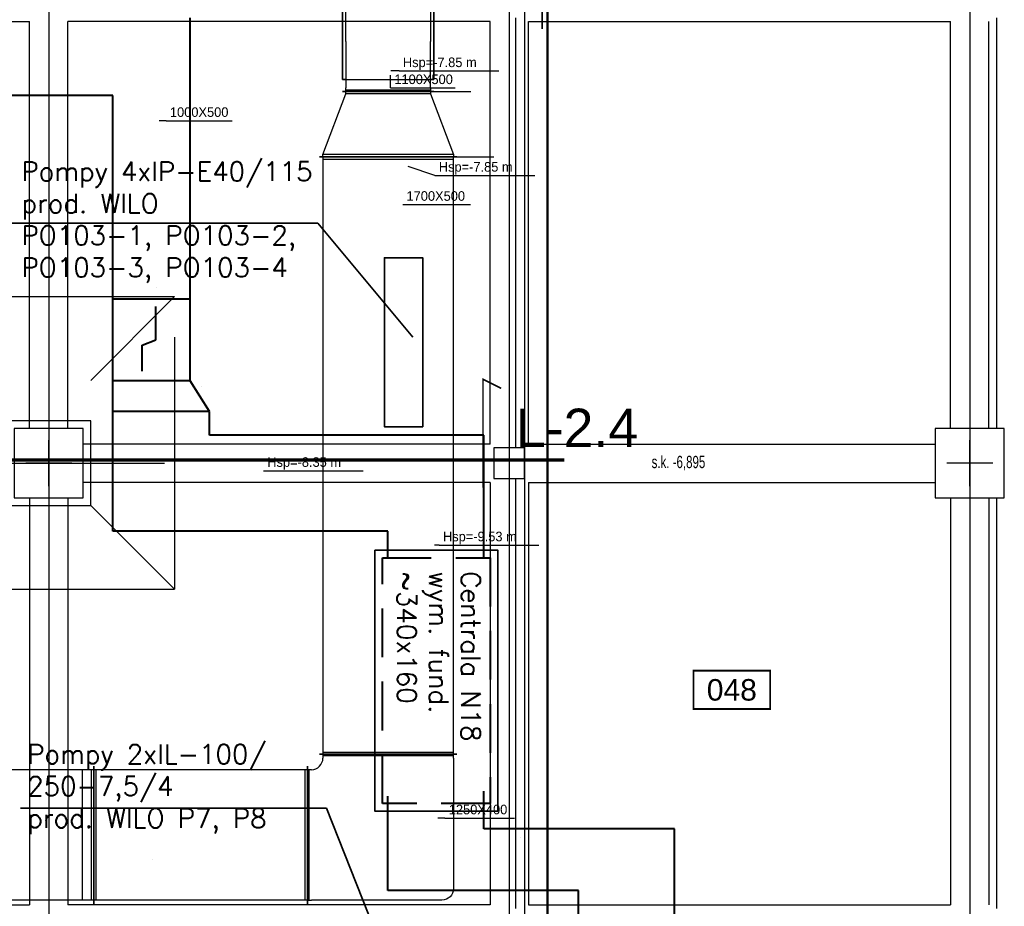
# Model space of a CAD drawing. Header units: centimetres. Extents: x -156440 to 298236, y -263599 to 81430.
# Tile 130 of 170: x 151646 to 164474, y -115001 to -103457. Entities that reach past the tile are written whole.
import ezdxf
from ezdxf.enums import TextEntityAlignment as Align

# ---------------------------------------------------------------- set-up
doc = ezdxf.new("R2010")
doc.units = ezdxf.units.CM
doc.header["$LTSCALE"] = 50
doc.header["$PDMODE"] = 35
doc.header["$PDSIZE"] = 0.1
for name, pattern in [('01-101 Went PP Poziom -2$0$CENTER', [2, 1.25, -0.25, 0.25, -0.25]), ('01-101 Went PP Poziom -2$0$DASHDOT2', [12.7, 6.35, -3.175, 0, -3.175]), ('HIDDENX2', [19.05, 12.7, -6.35]), ('Kondygnacja -2$0$HIDDEN2', [4.7625, 3.175, -1.5875]), ('Linie przekrojowe$0$DASHDOT', [25.4, 12.7, -6.35, 0, -6.35]), ('Osie rzutów$0$DASHDOT2', [12.7, 6.35, -3.175, 0, -3.175])]:
    doc.linetypes.add(name, pattern=pattern)
doc.layers.get('0').update_dxf_attribs({"color": 8})
doc.layers.get('DEFPOINTS').update_dxf_attribs({"color": 8})
for name, color, linetype in [('01-101 Went PP Poziom -2$0$L_linie przekrojowe', 213, 'Continuous'), ('01-101 Went PP Poziom -2$0$L_wymiary', 2, 'Continuous'), ('01-101 Went PP Poziom -2$0$L_Wywiew', 6, 'Continuous'), ('bgde-tekst', 7, 'Continuous'), ('Kondygnacja -2$0$ARCH_FUNDAMENTY_IST', 8, 'Continuous'), ('Kondygnacja -2$0$ARCH_KONSTR_POWYŻEJ RZUTU_IST', 8, 'Kondygnacja -2$0$HIDDEN2'), ('Kondygnacja -2$0$ARCH_MUROWANE_IST', 9, 'Continuous'), ('Kondygnacja -2$0$ARCH_ŻELBET_IST', 9, 'Continuous'), ('Osie rzutów$0$ARCH_INFO_OSIE_IST', 8, 'Osie rzutów$0$DASHDOT2'), ('Pomieszczenia -2$0$ARCH_INFO_AREA_ETYKIETY_200', 8, 'Continuous')]:
    doc.layers.add(name, color=color, linetype=linetype)
doc.layers.add('01-101 Went PP Poziom -2$0$L_niedruk', color=6, linetype='Continuous', lineweight=13, plot=False)
for name, color, linetype, lineweight in [('bgde_fundamenty pod urządzenia', 7, 'Continuous', 35), ('bgde_N18', 4, 'Continuous', 40), ('Kondygnacja -2$0$_SP KORYTA', 8, 'Continuous', 25), ('Kondygnacja -2$0$ARCH_INFO_WYMIARY', 8, 'Continuous', 9), ('Linie przekrojowe$0$ARCH_LINIE PRZEKROJOWE', 8, 'Continuous', 25)]:
    doc.layers.add(name, color=color, linetype=linetype, lineweight=lineweight)
doc.styles.add('01-101 Went PP Poziom -2$0$Arial', font='ARIAL.TTF')
doc.styles.add('Kondygnacja -2$0$BIKTS', font='bikromsw.shx', dxfattribs={"width": 0.8})
doc.styles.add('Kondygnacja -2$0$Romans', font='Romans.shx', dxfattribs={"width": 0.7})
doc.styles.add('Pomieszczenia -2$0$Arial', font='ARIAL.TTF')
doc.styles.add('Romans', font='Romans.shx')
doc.dimstyles.new('Kondygnacja -2$0$Wymiary 1-100', dxfattribs={"dimtxt": 12, "dimasz": 10, "dimexe": 5, "dimexo": 0, "dimgap": 4, "dimtad": 1, "dimrnd": 0.5, "dimzin": 12, "dimdsep": 46, "dimtxsty": 'Kondygnacja -2$0$Romans', "dimblk": 'Kondygnacja -2$0$_Oblique', "dimcen": 10, "dimdle": 10, "dimclrt": 55, "dimazin": 0, "dimtfac": 1, "dimtmove": 1, "dimatfit": 3, "dimfxl": 0, "dimtolj": 1, "dimtzin": 0, "dimarcsym": 0})

# ---------------------------------------------------------------- blocks, each defined once
blk = doc.blocks.new('Osie rzutów')
at = {"layer": 'Osie rzutów$0$ARCH_INFO_OSIE_IST', "ltscale": 10}
for p, q in [((7460, 12510), (7460, 4623.26)), ((8060, 12510), (8060, 4623.26)), ((8660, 12510), (8660, 4623.26)), ((7460, 10970), (7460, 11030)), ((8660, 10970), (8660, 11030)), ((4436.04, 11000), (13655, 11000)), ((7490, 11000), (7430, 11000)), ((8690, 11000), (8630, 11000))]:
    blk.add_line(p, q, dxfattribs=at)
blk = doc.blocks.new('Linie przekrojowe')
at = {"layer": 'Linie przekrojowe$0$ARCH_LINIE PRZEKROJOWE', "linetype": 'Linie przekrojowe$0$DASHDOT', "ltscale": 5, "const_width": 3, "flags": 128}
blk.add_lwpolyline([(8110, 12660), (8110, 5500), (8760, 5500), (8760, 5178.6)], dxfattribs=at)
blk = doc.blocks.new('Kondygnacja -2$0$_Oblique')
at = {"color": 0, "linetype": 'ByBlock', "lineweight": -2}
blk.add_line((-0.5, -0.5), (0.5, 0.5), dxfattribs=at)
blk = doc.blocks.new('*D257')
at = {"layer": 'DEFPOINTS', "color": 0}
for p in [(153784, 8869), (153784, -130295), (150079, -130542)]:
    blk.add_point(p, dxfattribs=at)
at = {"layer": 'Kondygnacja -2$0$ARCH_INFO_WYMIARY', "color": 0, "lineweight": -2}
for p, q in [((150069, -130295), (153794, -130295)), ((150079, -130303), (150079, -130290)), ((153784, -130287), (153784, -130300))]:
    blk.add_line(p, q, dxfattribs=at)
at = {"layer": 'Kondygnacja -2$0$ARCH_INFO_WYMIARY', "color": 0, "lineweight": -2, "xscale": 10, "yscale": 10, "zscale": 10, "rotation": 180}
blk.add_blockref('Kondygnacja -2$0$_Oblique', (150079, -130295), dxfattribs=at)
at = {"layer": 'Kondygnacja -2$0$ARCH_INFO_WYMIARY', "color": 0, "lineweight": -2, "xscale": 10, "yscale": 10, "zscale": 10}
blk.add_blockref('Kondygnacja -2$0$_Oblique', (153784, -130295), dxfattribs=at)
at = {"layer": 'Kondygnacja -2$0$ARCH_INFO_WYMIARY', "color": 55, "insert": (151932, -130285), "char_height": 12, "attachment_point": 5, "style": 'Kondygnacja -2$0$Romans'}
blk.add_mtext('\\A1;3705', dxfattribs=at)
blk = doc.blocks.new('Kondygnacja -2$0$konstukcja stropu -2')
at = {"layer": 'Kondygnacja -2$0$ARCH_KONSTR_POWYŻEJ RZUTU_IST', "ltscale": 10}
for p, q in [((6885, 11575), (7435, 11575)), ((7435, 11045), (7435, 11575)), ((7485, 11045), (7485, 11575)), ((8035, 11575), (7485, 11575)), ((8035, 11025), (8035, 11575)), ((8085, 11575), (8635, 11575)), ((8085, 11025), (8085, 11575)), ((8635, 11045), (8635, 11575)), ((8685, 11045), (8685, 11575)), ((8035, 11025), (7505, 11025)), ((8085, 11025), (8615, 11025)), ((8035, 10975), (7505, 10975)), ((8035, 10975), (8035, 10425)), ((8085, 10975), (8085, 10425)), ((8085, 10975), (8615, 10975)), ((7435, 10955), (7435, 10425)), ((7485, 10955), (7485, 10425)), ((8635, 10955), (8635, 10425)), ((8685, 10955), (8685, 10425)), ((6885, 10425), (7435, 10425)), ((8035, 10425), (7485, 10425)), ((8085, 10425), (8635, 10425))]:
    blk.add_line(p, q, dxfattribs=at)
at = {"layer": 'Kondygnacja -2$0$ARCH_KONSTR_POWYŻEJ RZUTU_IST', "ltscale": 10, "style": 'Kondygnacja -2$0$BIKTS', "width": 0.7}
blk.add_text('s.k. -6,895', height=16, dxfattribs=at).set_placement((8245.5, 10993.6))
blk = doc.blocks.new('Pomieszczenia -2$0$etykieta_numer')
at = {"color": 0, "linetype": 'ByBlock', "const_width": 2.44}
blk.add_lwpolyline([(-50, -50), (-50, 0), (50, 0), (50, -50)], close=True, dxfattribs=at)
at = {"color": 0, "linetype": 'ByBlock', "style": 'Pomieszczenia -2$0$Arial'}
blk.add_attdef('AECAREA:NUMER_LOKALU', text='', height=28, dxfattribs=at).set_placement((0, -25), align=Align.MIDDLE)
blk = doc.blocks.new('*U361')
at = {"linetype": 'Continuous', "lineweight": -2}
for p, q in [((-3890, 895), (-3890, 850)), ((-3890, 850), (-3890, -850)), ((3890, 850), (3890, 895)), ((3890, -850), (3890, 850)), ((-3890, -850), (-3890, -895)), ((3890, -895), (3890, -850))]:
    blk.add_line(p, q, dxfattribs=at)
at = {"color": 0, "linetype": 'ByBlock', "lineweight": -2}
for p, q in [((3890, 850), (-3890, 850)), ((-3890, -850), (3890, -850))]:
    blk.add_line(p, q, dxfattribs=at)
at = {"linetype": 'Continuous', "lineweight": -3}
for p, q in [((-3860, 850), (-3860, -850)), ((3860, 850), (3860, -850))]:
    blk.add_line(p, q, dxfattribs=at)
blk = doc.blocks.new('*U360')
at = {"color": 0, "linetype": 'ByBlock', "lineweight": -2}
for p, q in [((-790, 940), (910, 940)), ((960, 940), (910, 940)), ((-940, -910), (-940, 790)), ((910, -760), (960, -760)), ((-940, -910), (-940, -960)), ((760, -960), (760, -910))]:
    blk.add_line(p, q, dxfattribs=at)
at = {"linetype": 'Continuous', "lineweight": -3}
for p, q in [((940, 940), (940, -760)), ((-940, -940), (760, -940))]:
    blk.add_line(p, q, dxfattribs=at)
at = {"linetype": 'Continuous', "lineweight": -2}
for p, q in [((960, 940), (960, 985)), ((960, -760), (960, 940)), ((960, -805), (960, -760)), ((-985, -960), (805, -960))]:
    blk.add_line(p, q, dxfattribs=at)
at = {"color": 0, "linetype": 'ByBlock', "lineweight": -2, "extrusion": (-4.44077e-16, -2.22045e-16, -1)}
blk.add_ellipse((-790, 790), major_axis=(0, 150), ratio=1, start_param=-1.570796, end_param=0, dxfattribs=at)
blk.add_ellipse((-790, 790), major_axis=(0, 150), ratio=1, start_param=-1.570796, end_param=0, dxfattribs=at)
at = {"color": 0, "linetype": 'ByBlock', "lineweight": -2}
blk.add_ellipse((910, -910), major_axis=(-150, 0), ratio=1, start_param=-1.570796, end_param=0, dxfattribs=at)
blk.add_ellipse((910, -910), major_axis=(-150, 0), ratio=1, start_param=-1.570796, end_param=0, dxfattribs=at)
blk = doc.blocks.new('*U555')
at = {"linetype": 'Continuous', "lineweight": -3}
for p, q in [((0, 670, 595), (0, -520, 595)), ((0, 670, -595), (0, 670, 595)), ((0, -520, -595), (0, 670, -595)), ((0, -520, 595), (0, -520, -595)), ((0, -655, 550), (0, -655, -550))]:
    blk.add_line(p, q, dxfattribs=at)
at = {"color": 0, "linetype": 'ByBlock', "lineweight": -2}
for p, q in [((0, -625, 550), (0, -520, 550)), ((0, -625, -550), (0, -520, -550)), ((0, -675, 550), (0, -625, 550)), ((0, -625, -550), (0, -675, -550))]:
    blk.add_line(p, q, dxfattribs=at)
at = {"linetype": 'Continuous', "lineweight": -2}
for p, q in [((0, -675, 550), (0, -675, -550)), ((0, -675, -550), (0, -675, -595)), ((0, -675, 595), (0, -675, 550))]:
    blk.add_line(p, q, dxfattribs=at)
at = {"layer": '01-101 Went PP Poziom -2$0$L_niedruk', "linetype": 'Continuous', "lineweight": -3}
for p, q in [((0, -675, -570), (0, -675, -570)), ((0, -675, -595), (0, -675, 595)), ((0, -675, -595), (0, -675, -595)), ((0, -675, 595), (0, -675, -595)), ((0, -675, 595), (0, -675, 595)), ((0, -675, -550), (0, -675, -550)), ((0, -675, 550), (0, -675, -550)), ((0, -675, 550), (0, -675, 550)), ((0, -675, -550), (0, -675, 550)), ((0, -675, -550), (0, -675, -550)), ((0, -675, 550), (0, -675, -550)), ((0, -675, 550), (0, -675, 550)), ((0, -675, 550), (0, -675, -550)), ((0, -675, -570), (0, -675, -570))]:
    blk.add_line(p, q, dxfattribs=at)
blk = doc.blocks.new('*U554')
at = {"linetype": 'Continuous', "lineweight": -2}
for p, q in [((520, 0, 595), (-670, 0, 595)), ((-670, 0, -595), (520, 0, -595)), ((-670, 0, 595), (-670, 0, -595)), ((520, 0, -595), (520, 0, -550)), ((520, 0, 550), (520, 0, 595)), ((675, 0, 550), (675, 0, -550)), ((675, 0, -550), (675, 0, -595)), ((675, 0, 595), (675, 0, 550))]:
    blk.add_line(p, q, dxfattribs=at)
at = {"color": 0, "linetype": 'ByBlock', "lineweight": -2}
for p, q in [((-625, 0, -550), (-625, 0, 550)), ((25, 0, 550), (-625, 0, 550)), ((-625, 0, -550), (25, 0, -550)), ((25, 0, 550), (625, 0, 550)), ((625, 0, -550), (25, 0, -550)), ((675, 0, 550), (625, 0, 550)), ((625, 0, -550), (675, 0, -550))]:
    blk.add_line(p, q, dxfattribs=at)
at = {"linetype": 'Continuous', "lineweight": -3}
blk.add_line((655, 0, -550), (655, 0, 550), dxfattribs=at)
blk = doc.blocks.new('*U553')
at = {"linetype": 'Continuous', "lineweight": -2}
for p, q in [((0, 595, -595), (0, -595, -595)), ((0, 595, 595), (0, 595, -595)), ((0, -595, 595), (0, 595, 595)), ((0, -595, -595), (0, -595, -550)), ((0, -595, 550), (0, -595, 595))]:
    blk.add_line(p, q, dxfattribs=at)
blk = doc.blocks.new('*U544')
at = {"linetype": 'Continuous', "lineweight": -2}
for p, q in [((-425, 0, 550), (-425, 0, 595)), ((-425, 0, -550), (-425, 0, 550)), ((-425, 0, -595), (-425, 0, -550)), ((425, 0, 850), (425, 0, -850)), ((425, 0, -850), (425, 0, -895)), ((425, 0, 895), (425, 0, 850))]:
    blk.add_line(p, q, dxfattribs=at)
at = {"color": 0, "linetype": 'ByBlock', "lineweight": -2}
for p, q in [((-395, 0, 550), (-425, 0, 550)), ((-425, 0, -550), (-395, 0, -550)), ((395, 0, 850), (-395, 0, 550)), ((-395, 0, -550), (395, 0, -850)), ((425, 0, 850), (395, 0, 850)), ((395, 0, -850), (425, 0, -850))]:
    blk.add_line(p, q, dxfattribs=at)
at = {"linetype": 'Continuous', "lineweight": -3}
for p, q in [((-395, 0, -550), (-395, 0, 550)), ((395, 0, -850), (395, 0, 850))]:
    blk.add_line(p, q, dxfattribs=at)
blk = doc.blocks.new('*U301')
at = {"linetype": 'Continuous', "lineweight": -2}
for p, q in [((-1392.5, 850), (-1392.5, 895)), ((-1392.5, -850), (-1392.5, 850)), ((1392.5, 895), (1392.5, 850)), ((1392.5, 850), (1392.5, -850)), ((-1392.5, -895), (-1392.5, -850)), ((1392.5, -850), (1392.5, -895))]:
    blk.add_line(p, q, dxfattribs=at)
at = {"color": 0, "linetype": 'ByBlock', "lineweight": -2}
for p, q in [((-1392.5, 850), (1392.5, 850)), ((-1392.5, -850), (1392.5, -850))]:
    blk.add_line(p, q, dxfattribs=at)
at = {"linetype": 'Continuous', "lineweight": -3}
for p, q in [((-1362.5, -850), (-1362.5, 850)), ((1362.5, -850), (1362.5, 850))]:
    blk.add_line(p, q, dxfattribs=at)
blk = doc.blocks.new('*U300')
at = {"linetype": 'Continuous', "lineweight": -2}
for p, q in [((-550, 0, -850), (-550, 0, -895)), ((-550, 0, 850), (-550, 0, -850)), ((550, 0, -895), (550, 0, 895)), ((-550, 0, 895), (-550, 0, 850))]:
    blk.add_line(p, q, dxfattribs=at)
at = {"color": 0, "linetype": 'ByBlock', "lineweight": -2}
for p, q in [((-550, 0, -850), (-400, 0, -850)), ((-400, 0, -850), (520, 0, -850)), ((-400, 0, -850), (-400, 0, 850)), ((520, 0, -850), (550, 0, -850)), ((-550, 0, 850), (-400, 0, 850)), ((-400, 0, 850), (520, 0, 850)), ((520, 0, 850), (550, 0, 850))]:
    blk.add_line(p, q, dxfattribs=at)
at = {"linetype": 'Continuous', "lineweight": -3}
for p, q in [((-520, 0, 850), (-520, 0, -850)), ((520, 0, 850), (520, 0, -850))]:
    blk.add_line(p, q, dxfattribs=at)
blk = doc.blocks.new('*a627')
at = {"layer": 'bgde-tekst'}
blk.add_line((0, 0), (1300, 0), dxfattribs=at)
blk = doc.blocks.new('*a628')
at = {"layer": 'bgde-tekst'}
blk.add_line((0, 0), (1300, 0), dxfattribs=at)
blk = doc.blocks.new('*a654')
at = {"layer": 'bgde-tekst'}
blk.add_line((0, 0), (1300, 0), dxfattribs=at)
blk = doc.blocks.new('*a655')
at = {"layer": 'bgde-tekst'}
blk.add_line((0, 0), (1300, 0), dxfattribs=at)
blk = doc.blocks.new('*a687')
at = {"layer": 'bgde-tekst'}
blk.add_line((0, 0), (883, 0), dxfattribs=at)
blk = doc.blocks.new('*a688')
at = {"layer": 'bgde-tekst'}
blk.add_line((0, 0), (842, 0), dxfattribs=at)
blk = doc.blocks.new('*a710')
at = {"layer": 'bgde-tekst'}
blk.add_line((0, 0), (862.5, 0), dxfattribs=at)
blk = doc.blocks.new('*a713')
at = {"layer": 'bgde-tekst'}
blk.add_line((0, 0), (904, 0), dxfattribs=at)

msp = doc.modelspace()

# ---------------------------------------------------------------- linework, layer by layer
at = {"layer": '01-101 Went PP Poziom -2$0$L_linie przekrojowe', "linetype": '01-101 Went PP Poziom -2$0$CENTER', "ltscale": 50, "elevation": -6319.481}
for points in [[(158452.516, -103575.743, 21, 21, 0), (158452.436, -102162.638, 21, 21, 0), (158690.133, -102281.534, 0, 0, 0)], [(157682.275, -109551.13, 21, 21, 0), (157682.195, -108138.025, 21, 21, 0), (157919.892, -108256.922, 0, 0, 0)]]:
    msp.add_lwpolyline(points, format="xyseb", dxfattribs=at)
at = {"layer": '01-101 Went PP Poziom -2$0$L_linie przekrojowe', "linetype": '01-101 Went PP Poziom -2$0$DASHDOT2', "const_width": 42}
msp.add_lwpolyline([(158744.191, -109189.666), (131343.514, -109189.93)], dxfattribs=at)
at = {"layer": '01-101 Went PP Poziom -2$0$L_wymiary'}
for p, q in [((157041.521, -104392.455, -7676.927), (157523.682, -104392.455, -7676.927)), ((157341.521, -105242.455, -7601.927), (157823.682, -105242.455, -7601.927))]:
    msp.add_line(p, q, dxfattribs=at)
at = {"layer": 'bgde-tekst'}
for points in [[(156588.711, -104124.048), (156482.068, -104124.048), (156482.068, -104124.048)], [(156477.509, -104345.299), (156477.509, -104177.073), (156477.509, -104177.073)], [(153553.551, -104772.594), (153464.839, -104772.594), (153464.839, -104772.594)], [(157056.559, -105485.565), (156709.438, -105368.807), (156709.438, -105368.807)], [(156635.815, -105864.775), (156635.815, -105864.775), (156635.815, -105864.775)], [(153432.474, -106946.673), (153432.474, -106946.673), (153432.474, -106946.673)], [(154016.402, -108237.639), (154016.402, -108237.639), (154016.402, -108237.639)], [(154821.623, -109329.26), (154821.623, -109329.26), (154821.623, -109329.26)], [(157110.973, -110298.935), (157049.637, -110298.935), (157049.637, -110298.935)], [(157186.75, -113853.573), (157094.553, -113853.573), (157094.553, -113853.573)], [(158166.387, -114104.111), (158166.387, -114104.111), (158166.387, -114104.111)], [(153379.971, -114387.895), (153379.971, -114387.895), (153379.971, -114387.895)]]:
    msp.add_lwpolyline(points, dxfattribs=at)
at = {"layer": 'bgde_fundamenty pod urządzenia'}
for p, q in [((155531.714, -106106.667), (151542.178, -106106.667)), ((155531.714, -106106.667), (156770.41, -107588.701)), ((155644.993, -113722.005), (151655.457, -113722.005)), ((155644.993, -113722.005), (156551.651, -116019.477))]:
    msp.add_line(p, q, dxfattribs=at)
msp.add_lwpolyline([(156897.696, -108756.121), (156397.696, -108756.121), (156397.696, -106556.121), (156897.696, -106556.121)], close=True, dxfattribs=at)
at = {"layer": 'bgde_fundamenty pod urządzenia', "elevation": -3480}
msp.add_lwpolyline([(156274.241, -110362.91), (157874.241, -110362.91), (157874.241, -113762.91), (156274.241, -113762.91)], close=True, dxfattribs=at)
at = {"layer": 'bgde_N18'}
for p, q in [((153868.684, -108160.597), (153868.684, -103431.769)), ((152858.684, -104441.769), (141224.241, -104441.769)), ((152858.684, -110116.245), (152858.684, -104441.769)), ((153868.684, -107096.477), (152858.684, -107096.477)), ((153421.768, -107625.413), (153421.768, -107191.399)), ((153243.171, -107694.569), (153421.768, -107625.413)), ((153243.171, -108033.896), (153243.171, -107694.569)), ((153868.684, -108160.597), (152858.684, -108160.597)), ((154118.684, -108557.369), (153868.684, -108160.597)), ((154118.684, -108557.369), (152858.684, -108557.369)), ((154118.684, -108866.245), (154118.684, -108557.369)), ((157692.979, -108866.245), (154118.684, -108866.245)), ((157692.979, -110462.91), (157692.979, -108866.245)), ((156442.979, -110116.245), (152858.684, -110116.245)), ((156442.979, -110462.91), (156442.979, -110116.245)), ((157692.979, -113993.636), (157692.979, -113504.502)), ((156442.979, -114793.636), (156442.979, -113565.951)), ((160177.229, -113993.636), (157692.979, -113993.636)), ((160177.229, -125686.752), (160177.229, -113993.636)), ((158927.229, -114793.636), (156442.979, -114793.636)), ((158927.229, -125686.752), (158927.229, -114793.636))]:
    msp.add_line(p, q, dxfattribs=at)
at = {"layer": 'bgde_N18', "color": 0, "linetype": 'HIDDENX2', "elevation": -3480}
msp.add_lwpolyline([(156374.241, -110462.91), (157774.241, -110462.91), (157774.241, -113662.91), (156374.241, -113662.91)], close=True, dxfattribs=at)
at = {"layer": 'Kondygnacja -2$0$ARCH_FUNDAMENTY_IST'}
for p, q in [((150384.241, -107062.937, -3480), (153664.241, -107062.937, -3480)), ((152574.241, -108152.937, -3480), (153664.241, -107062.937, -3480)), ((153664.241, -107591.769, -3480), (153664.241, -110871.769, -3480)), ((152574.241, -109781.769, -3480), (153664.241, -110871.769, -3480)), ((150384.241, -110871.769, -3480), (153664.241, -110871.769, -3480))]:
    msp.add_line(p, q, dxfattribs=at)
at = {"layer": 'Kondygnacja -2$0$ARCH_FUNDAMENTY_IST', "elevation": -3480}
msp.add_lwpolyline([(151474.241, -109781.769), (152574.241, -109781.769), (152574.241, -108681.769), (151474.241, -108681.769)], close=True, dxfattribs=at)
at = {"layer": 'Kondygnacja -2$0$ARCH_MUROWANE_IST', "ltscale": 4}
for p, q in [((158224.241, -97431.769, -3480), (158224.241, -117731.717, -3480)), ((158104.241, -103431.769, -3480), (158104.241, -109031.769, -3480)), ((158104.241, -109431.769, -3480), (158104.241, -115031.769, -3480))]:
    msp.add_line(p, q, dxfattribs=at)
at = {"layer": 'Kondygnacja -2$0$ARCH_ŻELBET_IST', "ltscale": 4}
for p, q in [((164374.241, -103431.769, -3480), (164374.241, -108781.769, -3480)), ((164374.241, -109681.769, -3480), (164374.241, -115031.769, -3480))]:
    msp.add_line(p, q, dxfattribs=at)
at = {"layer": 'Kondygnacja -2$0$ARCH_ŻELBET_IST', "ltscale": 4, "elevation": -3480}
for points in [[(151574.241, -109681.769), (152474.241, -109681.769), (152474.241, -108781.769), (151574.241, -108781.769)], [(163574.241, -109681.769), (164474.241, -109681.769), (164474.241, -108781.769), (163574.241, -108781.769)], [(157824.241, -109431.769), (158224.241, -109431.769), (158224.241, -109031.769), (157824.241, -109031.769)]]:
    msp.add_lwpolyline(points, close=True, dxfattribs=at)

# ---------------------------------------------------------------- block references
at = {"xscale": 10, "yscale": 10, "zscale": 10}
msp.add_blockref('Linie przekrojowe', (77424.241, -219231.769), dxfattribs=at)
at = {"layer": '01-101 Went PP Poziom -2$0$L_Wywiew', "linetype": 'Continuous', "extrusion": (1, 1.22465e-16, -2.22045e-16), "rotation": 90}
msp.add_blockref('*U555', (-103567.455, -9309.968, 156446.521), dxfattribs=at)
at = {"layer": '01-101 Went PP Poziom -2$0$L_Wywiew', "linetype": 'Continuous', "extrusion": (-1, -6.43014e-32, 2.22045e-16)}
msp.add_blockref('*U554', (103717.455, -7676.927, -156446.521), dxfattribs=at)
at = {"layer": '01-101 Went PP Poziom -2$0$L_Wywiew', "linetype": 'Continuous', "extrusion": (1, 0, -3.44509e-16), "rotation": 270}
msp.add_blockref('*U553', (-103642.455, -8280.927, 156446.521), dxfattribs=at)
at = {"layer": '01-101 Went PP Poziom -2$0$L_Wywiew', "linetype": 'Continuous', "extrusion": (-1, 2.22045e-16, 2.22045e-16)}
msp.add_blockref('*U544', (104817.455, -7601.927, -156446.521), dxfattribs=at)
at = {"layer": '01-101 Went PP Poziom -2$0$L_Wywiew', "linetype": 'Continuous'}
for name, p, rotation in [('*U361', (156446.514, -109132.451, -7601.916), 90), ('*U360', (156356.573, -113982.438, -7601.928), 180)]:
    msp.add_blockref(name, p, dxfattribs=dict(at, rotation=rotation))
at = {"layer": '01-101 Went PP Poziom -2$0$L_Wywiew', "linetype": 'Continuous', "extrusion": (-4.93038e-32, -1, -2.22045e-16), "rotation": 180}
msp.add_blockref('*U300', (152061.573, -7601.928, 114072.438), dxfattribs=at)
at = {"layer": '01-101 Went PP Poziom -2$0$L_Wywiew', "linetype": 'Continuous', "extrusion": (-1.22465e-16, 0, -1)}
msp.add_blockref('*U301', (-154004.073, -114072.438, 7601.928), dxfattribs=at)
at = {"layer": 'bgde-tekst'}
for name, p in [('*a627', (156588.711, -104124.048)), ('*a688', (156477.509, -104345.299)), ('*a710', (153553.551, -104772.594)), ('*a628', (157056.559, -105485.565)), ('*a687', (156635.815, -105864.775)), ('*a655', (154821.623, -109329.26)), ('*a654', (157110.973, -110298.935)), ('*a713', (157186.75, -113853.573))]:
    msp.add_blockref(name, p, dxfattribs=at)
at = {"layer": 'Kondygnacja -2$0$_SP KORYTA', "xscale": 10, "yscale": 10, "zscale": 10}
msp.add_blockref('Kondygnacja -2$0$konstukcja stropu -2', (77424.241, -219231.769, -3480), dxfattribs=at)
at = {"layer": 'Osie rzutów$0$ARCH_INFO_OSIE_IST', "xscale": 10, "yscale": 10, "zscale": 10}
msp.add_blockref('Osie rzutów', (77424.241, -219231.769), dxfattribs=at)
at = {"layer": 'Pomieszczenia -2$0$ARCH_INFO_AREA_ETYKIETY_200', "linetype": 'Continuous', "lineweight": -3}
ref = msp.add_blockref('Pomieszczenia -2$0$etykieta_numer', (160924.241, -111932.815, 6300), dxfattribs=dict(at, xscale=10, yscale=10, zscale=10))
ref.add_attrib('AECAREA:NUMBER', '048', dxfattribs={"layer": '0', "color": 0, "linetype": 'ByBlock', "height": 280, "style": 'Pomieszczenia -2$0$Arial'}).set_placement((160924.241, -112182.815, 6300), align=Align.MIDDLE)

# ---------------------------------------------------------------- texts
at = {"layer": '01-101 Went PP Poziom -2$0$L_linie przekrojowe', "linetype": 'Continuous', "style": '01-101 Went PP Poziom -2$0$Arial'}
msp.add_text('L-2.4', height=500, dxfattribs=at).set_placement((158111.045, -109021.632))
at = {"layer": 'bgde-tekst'}
for s, p in [('Hsp=-7.85 m ', (156638.711, -104074.048)), ('1100X500', (156527.509, -104295.299)), ('1000X500', (153603.551, -104722.594)), ('Hsp=-7.85 m ', (157106.559, -105435.565)), ('1700X500', (156685.815, -105814.775)), ('Hsp=-8.35 m ', (154871.623, -109279.26)), ('Hsp=-9.53 m ', (157160.973, -110248.935)), ('1250X400', (157236.75, -113803.573))]:
    msp.add_text(s, height=125, dxfattribs=at).set_placement(p)
at = {"layer": 'bgde_fundamenty pod urządzenia', "char_height": 250, "attachment_point": 1, "style": 'Romans'}
for s, insert, width in [('Pompy 4xIP-E40/115 prod. WILO\\PPO103-1, PO103-2,\\PPO103-3, PO103-4 ', (151668.827, -105306.594, -3480), 4799.43255), ('Pompy 2xIL-100/ 250-7,5/4\\Pprod. WILO P7, P8', (151744.096, -112895.59, -3480), 4263.52192)]:
    msp.add_mtext(s, dxfattribs=dict(at, insert=insert, width=width))
at = {"layer": 'bgde_fundamenty pod urządzenia', "insert": (157648.002, -110638.291), "char_height": 250, "width": 3422.77508, "attachment_point": 1, "rotation": 270, "style": 'Romans'}
msp.add_mtext('Centrala N18\\Pwym. fund. ~340x160 ', dxfattribs=at)

# ---------------------------------------------------------------- dimensions: what is measured, and where the dimension line sits
at = {"layer": 'Kondygnacja -2$0$ARCH_INFO_WYMIARY'}
dim = msp.add_linear_dim(base=(153784.241, -130294.603, -3480), p1=(150079.241, -130541.769, -3480), p2=(153784.241, 8869, -3480), dimstyle='Kondygnacja -2$0$Wymiary 1-100', dxfattribs=at)
dim.commit()
dim.dimension.update_dxf_attribs({"geometry": '*D257', "text_midpoint": (151931.741, -130284.603, -3480)})

doc.saveas('drawing.dxf')
